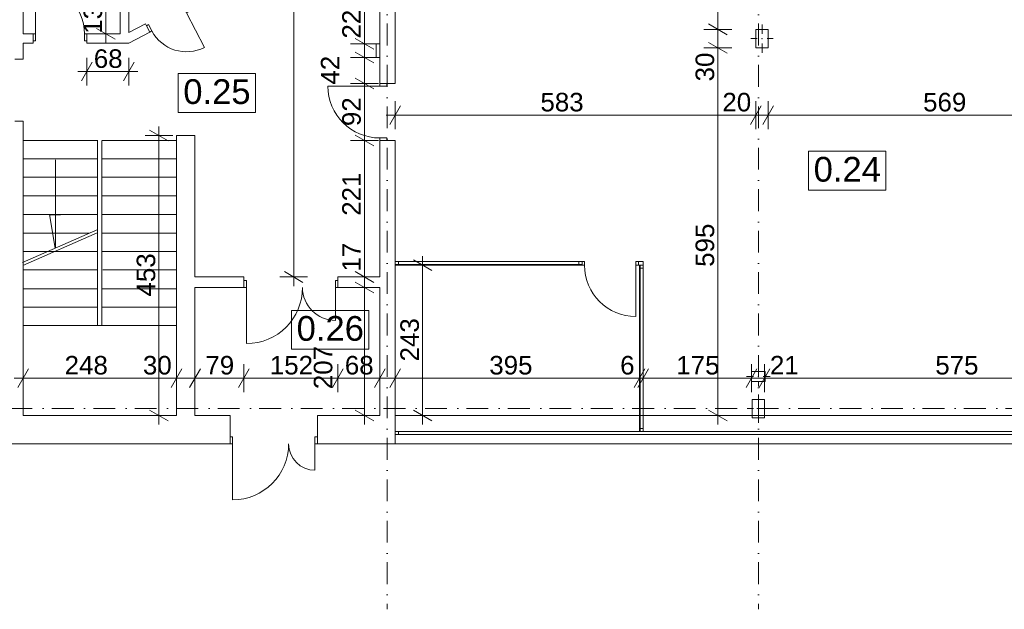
# Model space of a CAD drawing. Extents: x -283435 to 14216, y -77540 to 30522.
# Tile 140 of 177: x -79548 to -63626, y -38346 to -28807. Entities that reach past the tile are written whole.
import ezdxf

# ---------------------------------------------------------------- set-up
doc = ezdxf.new("R2010")
doc.units = 0
doc.header["$MEASUREMENT"] = 0
doc.linetypes.add('Kropki i Kreski', pattern=[670.277762, 352.777767, -176.388884, 0, -141.111112])
for name, color, linetype in [('Drzwi ArchiCAD', 7, 'Continuous'), ('Okna ArchiCADa', 7, 'Continuous'), ('SŁUPY', 7, 'Continuous'), ('WYMIARY', 7, 'Continuous'), ('ŚCIANY', 7, 'Continuous')]:
    doc.layers.add(name, color=color, linetype=linetype)
for name, color, linetype, lineweight in [('Drzwi ArchiCAD_Nr_Pióra__3', 3, 'Continuous', 18), ('Drzwi ArchiCAD_Nr_Pióra__7', 7, 'Continuous', 18), ('LINIE_Nr_Pióra__7', 7, 'Continuous', 18), ('Okna ArchiCADa_Nr_Pióra__23', 23, 'Continuous', 18), ('Okna ArchiCADa_Nr_Pióra__3', 3, 'Continuous', 18), ('Okna ArchiCADa_Nr_Pióra__7', 7, 'Continuous', 18), ('OPISY_Nr_Pióra__65', 65, 'Continuous', 18), ('OPISY_Nr_Pióra__86', 86, 'Continuous', 18), ('OSIE_Nr_Pióra__5', 5, 'Continuous', 18), ('OSIE_Nr_Pióra__7', 7, 'Continuous', 18), ('SŁUPY_Nr_Pióra__20', 20, 'Continuous', 18), ('WYMIARY_Nr_Pióra__4', 4, 'Continuous', 18), ('WYMIARY_Nr_Pióra__5', 5, 'Continuous', 18), ('ŚCIANY_Nr_Pióra__7', 7, 'Continuous', 18)]:
    doc.layers.add(name, color=color, linetype=linetype, lineweight=lineweight)
doc.layers.add('SŁUPY_Nr_Pióra__28', color=7, linetype='Continuous', lineweight=18, true_color=0x260900)
doc.styles.add('GENERATED_STYLE_1', font='arial.ttf')
doc.styles.add('GENERATED_STYLE_2', font='txt')
doc.dimstyles.new('GENERATED_STYLE__1', dxfattribs={"dimtxt": 300, "dimasz": 228, "dimexe": 0.18, "dimexo": 0, "dimgap": 0.09, "dimtad": 1, "dimdec": 0, "dimlfac": 0.1, "dimzin": 0, "dimdsep": 46, "dimtxsty": 'GENERATED_STYLE_2', "dimblk": 'ARROWHEAD_2', "dimblk1": 'ARROWHEAD_2', "dimblk2": 'ARROWHEAD_2', "dimcen": 0.09, "dimclrd": 256, "dimclre": 256, "dimclrt": 256, "dimazin": 0, "dimtfac": 1, "dimtdec": 4, "dimtmove": 0, "dimatfit": 3, "dimfxl": 1, "dimtolj": 1, "dimtzin": 0, "dimarcsym": 0})
doc.dimstyles.new('GENERATED_STYLE__2', dxfattribs={"dimtxt": 300, "dimasz": 228, "dimexe": 0.18, "dimexo": 0, "dimgap": 0.09, "dimtad": 1, "dimtih": 1, "dimtoh": 1, "dimdec": 0, "dimlfac": 0.1, "dimzin": 0, "dimdsep": 46, "dimtxsty": 'GENERATED_STYLE_2', "dimblk": 'ARROWHEAD_2', "dimblk1": 'ARROWHEAD_2', "dimblk2": 'ARROWHEAD_2', "dimcen": 0.09, "dimclrd": 256, "dimclre": 256, "dimclrt": 256, "dimazin": 0, "dimtfac": 1, "dimtdec": 4, "dimtmove": 0, "dimatfit": 3, "dimfxl": 1, "dimtolj": 1, "dimtzin": 0, "dimarcsym": 0})
doc.dimstyles.new('GENERATED_STYLE__4', dxfattribs={"dimtxt": 300, "dimasz": 228, "dimexe": 0.18, "dimexo": 0, "dimgap": 0.09, "dimtad": 1, "dimdec": 0, "dimlfac": 0.1, "dimzin": 0, "dimdsep": 46, "dimtxsty": 'GENERATED_STYLE_2', "dimblk": 'ARROWHEAD_2', "dimblk1": 'ARROWHEAD_2', "dimblk2": 'ARROWHEAD_2', "dimcen": 0.09, "dimclrd": 256, "dimclre": 256, "dimclrt": 256, "dimazin": 0, "dimtfac": 1, "dimtdec": 4, "dimtmove": 2, "dimatfit": 3, "dimfxl": 1, "dimtolj": 1, "dimtzin": 0, "dimarcsym": 0})

# ---------------------------------------------------------------- blocks, each defined once
blk = doc.blocks.new('O M panel zakrzywiony 12_10')
at = {"layer": 'Okna ArchiCADa_Nr_Pióra__23', "linetype": 'Continuous'}
for p, q in [((-5810, 0), (-5860, 0)), ((-5810, -50), (-5810, 0)), ((5860, 0), (5810, 0)), ((5810, 0), (5810, -50)), ((-5860, -50), (-5810, -50)), ((5810, -50), (5860, -50))]:
    blk.add_line(p, q, dxfattribs=at)
at = {"layer": 'Okna ArchiCADa_Nr_Pióra__3', "linetype": 'Continuous'}
for p, q in [((-5860, 150), (5860, 150)), ((5810, 0), (-5810, 0)), ((-5810, -50), (5810, -50)), ((-5860, -310), (5860, -310))]:
    blk.add_line(p, q, dxfattribs=at)
at = {"layer": 'Okna ArchiCADa_Nr_Pióra__7', "linetype": 'Continuous'}
for p, q in [((-5860, 0), (-5860, -50)), ((5860, 0), (5860, -50))]:
    blk.add_line(p, q, dxfattribs=at)
blk = doc.blocks.new('D2 Asymetryczne 12_2')
at = {"layer": 'Drzwi ArchiCAD_Nr_Pióra__3', "linetype": 'Continuous'}
for p, q in [((666, 0), (666, 906)), ((-666, 0), (-666, 426)), ((-666, 0), (-706, 0)), ((-706, 0), (-706, -115)), ((-666, -115), (-666, 0)), ((706, 0), (666, 0)), ((666, 0), (666, -115)), ((706, -115), (706, 0)), ((-706, -115), (-666, -115)), ((666, -115), (706, -115))]:
    blk.add_line(p, q, dxfattribs=at)
for centre, radius, start, end in [((666, 0), 906, 90, 180), ((-666, 0), 426, 0, 90)]:
    blk.add_arc(centre, radius, start, end, dxfattribs=at)
at = {"layer": 'Drzwi ArchiCAD_Nr_Pióra__7', "linetype": 'Continuous'}
for p, q in [((-706, 0), (-706, -115)), ((706, 0), (706, -115))]:
    blk.add_line(p, q, dxfattribs=at)
blk = doc.blocks.new('Ściana_1', base_point=(10397, -35210))
at = {"layer": 'ŚCIANY_Nr_Pióra__7', "linetype": 'Continuous'}
for p, q in [((-77013, -35210), (-79491, -35210)), ((-76143, -35210), (-76713, -35210)), ((-76143, -35555), (-76143, -35210)), ((-74732, -35555), (-74732, -35210)), ((-73724, -35210), (-74732, -35210)), ((-73474, -35470), (-73474, -35210)), ((-73474, -35520), (-73474, -35470)), ((-76143, -35670), (-76143, -35555)), ((-74732, -35670), (-74732, -35555)), ((-73474, -35670), (-73474, -35520)), ((-79768, -35670), (-76143, -35670)), ((-74732, -35670), (-73474, -35670))]:
    blk.add_line(p, q, dxfattribs=at)
at = {"layer": 'Drzwi ArchiCAD', "linetype": 'Continuous', "rotation": 180}
blk.add_blockref('D2 Asymetryczne 12_2', (-75438, -35670), dxfattribs=at)
at = {"layer": 'Okna ArchiCADa', "linetype": 'Continuous', "rotation": 180}
blk.add_blockref('O M panel zakrzywiony 12_10', (-67613, -35520), dxfattribs=at)
blk = doc.blocks.new('Ściana_32', base_point=(-79741, -35210))
at = {"layer": 'ŚCIANY_Nr_Pióra__7', "linetype": 'Continuous'}
for p, q in [((-79491, -29035), (-79491, -26289)), ((-79491, -29448), (-79491, -29185)), ((-79626, -29448), (-79491, -29448)), ((-79626, -30448), (-79491, -30448)), ((-79491, -35210), (-79491, -30448))]:
    blk.add_line(p, q, dxfattribs=at)
blk = doc.blocks.new('D1 Drzwi proste 12_9')
at = {"layer": 'Drzwi ArchiCAD_Nr_Pióra__3', "linetype": 'Continuous'}
for p, q in [((395, 0), (395, 790)), ((-395, 0), (-435, 0)), ((-435, 0), (-435, -115)), ((-395, -115), (-395, 0)), ((435, 0), (395, 0)), ((395, 0), (395, -115)), ((435, -115), (435, 0)), ((-435, -115), (-395, -115)), ((395, -115), (435, -115))]:
    blk.add_line(p, q, dxfattribs=at)
blk.add_arc((395, 0), 790, 90, 180, dxfattribs=at)
at = {"layer": 'Drzwi ArchiCAD_Nr_Pióra__7', "linetype": 'Continuous'}
for p, q in [((-435, 0), (-435, -115)), ((435, 0), (435, -115))]:
    blk.add_line(p, q, dxfattribs=at)
blk = doc.blocks.new('Ściana_33', base_point=(-79741, -29185))
at = {"layer": 'ŚCIANY_Nr_Pióra__7', "linetype": 'Continuous'}
for p, q in [((-79330, -29035), (-79491, -29035)), ((-79330, -29035), (-79330, -29150)), ((-78460, -29035), (-78460, -29150)), ((-77923, -29035), (-78460, -29035)), ((-79491, -29185), (-79330, -29185)), ((-79330, -29150), (-79330, -29185)), ((-78460, -29150), (-78460, -29185)), ((-78460, -29185), (-77783, -29185))]:
    blk.add_line(p, q, dxfattribs=at)
at = {"layer": 'Drzwi ArchiCAD', "linetype": 'Continuous', "xscale": -1}
blk.add_blockref('D1 Drzwi proste 12_9', (-78895, -29035), dxfattribs=at)
blk = doc.blocks.new('D1 Drzwi proste 12_11')
at = {"layer": 'Drzwi ArchiCAD_Nr_Pióra__3', "linetype": 'Continuous'}
for p, q in [((420, 0), (420, 840)), ((-420, 0), (-460, 0)), ((-460, 0), (-460, -115)), ((-420, -115), (-420, 0)), ((460, 0), (420, 0)), ((420, 0), (420, -115)), ((460, -115), (460, 0)), ((-460, -115), (-420, -115)), ((420, -115), (460, -115))]:
    blk.add_line(p, q, dxfattribs=at)
blk.add_arc((420, 0), 840, 90, 180, dxfattribs=at)
at = {"layer": 'Drzwi ArchiCAD_Nr_Pióra__7', "linetype": 'Continuous'}
for p, q in [((-460, 0), (-460, -115)), ((460, 0), (460, -115))]:
    blk.add_line(p, q, dxfattribs=at)
blk = doc.blocks.new('Ściana_36', base_point=(-73474, -23180))
at = {"layer": 'ŚCIANY_Nr_Pióra__7', "linetype": 'Continuous'}
for p, q in [((-73474, -29841), (-73474, -22950)), ((-73724, -23410), (-73724, -29841)), ((-73724, -29841), (-73609, -29841)), ((-73609, -29841), (-73474, -29841)), ((-73724, -30761), (-73609, -30761)), ((-73724, -30761), (-73724, -32970)), ((-73609, -30761), (-73474, -30761)), ((-73474, -32720), (-73474, -30761)), ((-73474, -35210), (-73474, -32780)), ((-73724, -33140), (-73724, -35210))]:
    blk.add_line(p, q, dxfattribs=at)
at = {"layer": 'Drzwi ArchiCAD', "linetype": 'Continuous', "rotation": 90}
blk.add_blockref('D1 Drzwi proste 12_11', (-73724, -30301), dxfattribs=at)
blk = doc.blocks.new('Ściana_37', base_point=(-77013, -30680))
at = {"layer": 'ŚCIANY_Nr_Pióra__7', "linetype": 'Continuous'}
for p, q in [((-77013, -30680), (-77013, -35210)), ((-76713, -30680), (-77013, -30680)), ((-76713, -32970), (-76713, -30680)), ((-76713, -35210), (-76713, -33140))]:
    blk.add_line(p, q, dxfattribs=at)
blk = doc.blocks.new('D2 Asymetryczne 12_6')
at = {"layer": 'Drzwi ArchiCAD_Nr_Pióra__3', "linetype": 'Continuous'}
for p, q in [((720, 0), (720, 907.2)), ((-720, 0), (-720, 532.8)), ((-720, 0), (-760, 0)), ((-760, 0), (-760, -115)), ((-720, -115), (-720, 0)), ((760, 0), (720, 0)), ((720, 0), (720, -115)), ((760, -115), (760, 0)), ((-760, -115), (-720, -115)), ((720, -115), (760, -115))]:
    blk.add_line(p, q, dxfattribs=at)
for centre, radius, start, end in [((720, 0), 907.2, 90, 180), ((-720, 0), 532.8, 0, 90)]:
    blk.add_arc(centre, radius, start, end, dxfattribs=at)
at = {"layer": 'Drzwi ArchiCAD_Nr_Pióra__7', "linetype": 'Continuous'}
for p, q in [((-760, 0), (-760, -115)), ((760, 0), (760, -115))]:
    blk.add_line(p, q, dxfattribs=at)
blk = doc.blocks.new('Ściana_38', base_point=(-77013, -33140))
at = {"layer": 'ŚCIANY_Nr_Pióra__7', "linetype": 'Continuous'}
for p, q in [((-75922, -32970), (-76713, -32970)), ((-75922, -33025), (-75922, -32970)), ((-75922, -33140), (-75922, -33025)), ((-74402, -33025), (-74402, -32970)), ((-73724, -32970), (-74402, -32970)), ((-74402, -33140), (-74402, -33025)), ((-76713, -33140), (-75922, -33140)), ((-74402, -33140), (-73724, -33140))]:
    blk.add_line(p, q, dxfattribs=at)
at = {"layer": 'Drzwi ArchiCAD', "linetype": 'Continuous', "rotation": 180}
blk.add_blockref('D2 Asymetryczne 12_6', (-75162, -33140), dxfattribs=at)
blk = doc.blocks.new('D1 Drzwi proste 12_97')
at = {"layer": 'Drzwi ArchiCAD_Nr_Pióra__3', "linetype": 'Continuous'}
for p, q in [((315, 0), (315, 630)), ((-315, 0), (-355, 0)), ((-355, 0), (-355, -115)), ((-315, -115), (-315, 0)), ((355, 0), (315, 0)), ((315, 0), (315, -115)), ((355, -115), (355, 0)), ((-355, -115), (-315, -115)), ((315, -115), (355, -115))]:
    blk.add_line(p, q, dxfattribs=at)
blk.add_arc((315, 0), 630, 90, 180, dxfattribs=at)
at = {"layer": 'Drzwi ArchiCAD_Nr_Pióra__7', "linetype": 'Continuous'}
for p, q in [((-355, 0), (-355, -115)), ((355, 0), (355, -115))]:
    blk.add_line(p, q, dxfattribs=at)
blk = doc.blocks.new('Ściana_281', base_point=(-76750, -28644))
at = {"layer": 'ŚCIANY_Nr_Pióra__7', "linetype": 'Continuous'}
for p, q in [((-76881, -28543), (-76885, -28545)), ((-76869, -28576), (-76885, -28545)), ((-76816, -28678), (-76869, -28576)), ((-76816, -28678), (-76750, -28644)), ((-77514, -28875), (-77783, -29015)), ((-77498, -28906), (-77514, -28875)), ((-77445, -29008), (-77498, -28906)), ((-77783, -29185), (-77445, -29008))]:
    blk.add_line(p, q, dxfattribs=at)
at = {"layer": 'Drzwi ArchiCAD', "linetype": 'Continuous', "xscale": -0.9999999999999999, "rotation": 207.6468053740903}
blk.add_blockref('D1 Drzwi proste 12_97', (-77130, -28843), dxfattribs=at)
blk = doc.blocks.new('Ściana_289', base_point=(-73724, -29199))
at = {"layer": 'ŚCIANY_Nr_Pióra__7', "linetype": 'Continuous'}
for p, q in [((-73784, -29199), (-73784, -29419)), ((-73724, -29199), (-73784, -29199)), ((-73724, -29419), (-73724, -29199)), ((-73784, -29419), (-73724, -29419))]:
    blk.add_line(p, q, dxfattribs=at)
blk = doc.blocks.new('Ściana_153', base_point=(-77783, -29185))
at = {"layer": 'ŚCIANY_Nr_Pióra__7', "linetype": 'Continuous'}
for p, q in [((-77923, -27735), (-77923, -29035)), ((-77783, -29015), (-77783, -27735))]:
    blk.add_line(p, q, dxfattribs=at)
blk = doc.blocks.new('O M panel zakrzywiony 12_66')
at = {"layer": 'Okna ArchiCADa_Nr_Pióra__23', "linetype": 'Continuous'}
for p, q in [((-1295, 0), (-1345, 0)), ((-1295, -50), (-1295, 0)), ((1345, 0), (1295, 0)), ((1295, 0), (1295, -50)), ((-1345, -50), (-1295, -50)), ((1295, -50), (1345, -50))]:
    blk.add_line(p, q, dxfattribs=at)
at = {"layer": 'Okna ArchiCADa_Nr_Pióra__3', "linetype": 'Continuous'}
for p, q in [((-1345, 0), (1345, 0)), ((1295, 0), (-1295, 0)), ((-1345, -60), (1345, -60)), ((-1295, -50), (1295, -50))]:
    blk.add_line(p, q, dxfattribs=at)
at = {"layer": 'Okna ArchiCADa_Nr_Pióra__7', "linetype": 'Continuous'}
for p, q in [((-1345, 0), (-1345, -50)), ((1345, 0), (1345, -50))]:
    blk.add_line(p, q, dxfattribs=at)
blk = doc.blocks.new('Ściana_520', base_point=(-69524, -35210))
at = {"layer": 'ŚCIANY_Nr_Pióra__7', "linetype": 'Continuous'}
for p, q in [((-69514, -32780), (-69524, -32780)), ((-69464, -32780), (-69514, -32780)), ((-69464, -32780), (-69464, -32720)), ((-69514, -35470), (-69524, -35470)), ((-69464, -35470), (-69514, -35470))]:
    blk.add_line(p, q, dxfattribs=at)
at = {"layer": 'Okna ArchiCADa', "linetype": 'Continuous', "xscale": -1, "rotation": 270}
blk.add_blockref('O M panel zakrzywiony 12_66', (-69464, -34125), dxfattribs=at)
blk = doc.blocks.new('O M panel zakrzywiony 12_67')
at = {"layer": 'Okna ArchiCADa_Nr_Pióra__23', "linetype": 'Continuous'}
for p, q in [((-1460, 0), (-1510, 0)), ((-1460, -50), (-1460, 0)), ((1510, 0), (1460, 0)), ((1460, 0), (1460, -50)), ((-1510, -50), (-1460, -50)), ((1460, -50), (1510, -50))]:
    blk.add_line(p, q, dxfattribs=at)
at = {"layer": 'Okna ArchiCADa_Nr_Pióra__3', "linetype": 'Continuous'}
for p, q in [((-1510, 0), (1510, 0)), ((1460, 0), (-1460, 0)), ((-1510, -60), (1510, -60)), ((-1460, -50), (1460, -50))]:
    blk.add_line(p, q, dxfattribs=at)
at = {"layer": 'Okna ArchiCADa_Nr_Pióra__7', "linetype": 'Continuous'}
for p, q in [((-1510, 0), (-1510, -50)), ((1510, 0), (1510, -50))]:
    blk.add_line(p, q, dxfattribs=at)
blk = doc.blocks.new('D1 Drzwi proste 12_156')
at = {"layer": 'Drzwi ArchiCAD_Nr_Pióra__3', "linetype": 'Continuous'}
for p, q in [((415, 0), (415, 830)), ((-415, 0), (-455, 0)), ((-455, 0), (-455, -60)), ((-415, -60), (-415, 0)), ((455, 0), (415, 0)), ((415, 0), (415, -60)), ((455, -60), (455, 0)), ((-455, -60), (-415, -60)), ((415, -60), (455, -60))]:
    blk.add_line(p, q, dxfattribs=at)
blk.add_arc((415, 0), 830, 90, 180, dxfattribs=at)
at = {"layer": 'Drzwi ArchiCAD_Nr_Pióra__7', "linetype": 'Continuous'}
for p, q in [((-455, 0), (-455, -60)), ((455, 0), (455, -60))]:
    blk.add_line(p, q, dxfattribs=at)
blk = doc.blocks.new('Ściana_521', base_point=(-69524, -32780))
at = {"layer": 'ŚCIANY_Nr_Pióra__7', "linetype": 'Continuous'}
for p, q in [((-73474, -32720), (-73474, -32770)), ((-73474, -32770), (-73474, -32780)), ((-69544, -32780), (-69544, -32720)), ((-69464, -32720), (-69544, -32720)), ((-69544, -32780), (-69524, -32780))]:
    blk.add_line(p, q, dxfattribs=at)
at = {"layer": 'Drzwi ArchiCAD', "linetype": 'Continuous', "xscale": -1, "rotation": 180}
blk.add_blockref('D1 Drzwi proste 12_156', (-69999, -32780), dxfattribs=at)
at = {"layer": 'Okna ArchiCADa', "linetype": 'Continuous'}
blk.add_blockref('O M panel zakrzywiony 12_67', (-71964, -32720), dxfattribs=at)
blk = doc.blocks.new('Słup_93', base_point=(-67543, -29114))
at = {"layer": 'SŁUPY_Nr_Pióra__20', "linetype": 'Continuous'}
for p, q in [((-67543, -29034), (-67543, -28884)), ((-67623, -29114), (-67723, -29114)), ((-67463, -29114), (-67363, -29114)), ((-67543, -29194), (-67543, -29344))]:
    blk.add_line(p, q, dxfattribs=at)
blk.add_point((-67543, -29114), dxfattribs=at)
at = {"layer": 'SŁUPY_Nr_Pióra__28', "linetype": 'Continuous', "flags": 128}
blk.add_lwpolyline([(-67443, -29264), (-67443, -28964), (-67643, -28964), (-67643, -29264)], close=True, dxfattribs=at)
blk = doc.blocks.new('Słup_94', base_point=(-67603, -35100))
at = {"layer": 'SŁUPY_Nr_Pióra__20', "linetype": 'Continuous'}
for p, q in [((-67603, -35020), (-67603, -34870)), ((-67683, -35100), (-67783, -35100)), ((-67603, -35180), (-67603, -35330)), ((-67523, -35100), (-67423, -35100))]:
    blk.add_line(p, q, dxfattribs=at)
blk.add_point((-67603, -35100), dxfattribs=at)
at = {"layer": 'SŁUPY_Nr_Pióra__28', "linetype": 'Continuous', "flags": 128}
blk.add_lwpolyline([(-67503, -35250), (-67503, -34950), (-67703, -34950), (-67703, -35250)], close=True, dxfattribs=at)
blk = doc.blocks.new('Słup_95', base_point=(-67603, -34580))
at = {"layer": 'SŁUPY_Nr_Pióra__20', "linetype": 'Continuous'}
for p, q in [((-67603, -34500), (-67603, -34420)), ((-67683, -34580), (-67793, -34580)), ((-67603, -34660), (-67603, -34740)), ((-67523, -34580), (-67413, -34580))]:
    blk.add_line(p, q, dxfattribs=at)
blk.add_point((-67603, -34580), dxfattribs=at)
at = {"layer": 'SŁUPY_Nr_Pióra__28', "linetype": 'Continuous', "flags": 128}
blk.add_lwpolyline([(-67493, -34660), (-67493, -34500), (-67713, -34500), (-67713, -34660)], close=True, dxfattribs=at)
blk = doc.blocks.new('*D1100')
at = {"layer": 'WYMIARY_Nr_Pióra__4', "linetype": 'Continuous', "transparency": 16777216}
for p, q in [((8538, -35123), (8838, -35296)), ((8913, -35210), (8463, -35210)), ((8688, -35670), (8688, -35210)), ((8538, -35583), (8838, -35756)), ((8913, -35670), (8463, -35670)), ((8688, -35817), (8688, -35670))]:
    blk.add_line(p, q, dxfattribs=at)
at = {"layer": 'WYMIARY_Nr_Pióra__5', "transparency": 16777216, "insert": (8328, -36212), "char_height": 300, "attachment_point": 1, "rotation": 90, "style": 'GENERATED_STYLE_1'}
blk.add_mtext('{46}', dxfattribs=at)
blk = doc.blocks.new('ARROWHEAD_2')
at = {"linetype": 'Continuous'}
for p, q in [((0, 0), (-1, 0)), ((-0.378, -0.655), (0.378, 0.655))]:
    blk.add_line(p, q, dxfattribs=at)
blk = doc.blocks.new('*D1258')
at = {"layer": 'WYMIARY_Nr_Pióra__4', "linetype": 'Continuous', "transparency": 16777216}
for p, q in [((-54990, -28428), (-54990, -27978)), ((-49047, -28428), (-49047, -27978)), ((-54904, -28053), (-55077, -28353)), ((-49134, -28353), (-48961, -28053)), ((-54990, -28203), (-49047, -28203)), ((-49047, -28203), (-48901, -28203))]:
    blk.add_line(p, q, dxfattribs=at)
at = {"layer": 'WYMIARY_Nr_Pióra__5', "transparency": 16777216, "insert": (-52360, -27843), "char_height": 300, "attachment_point": 1, "style": 'GENERATED_STYLE_1'}
blk.add_mtext('{594}', dxfattribs=at)
blk = doc.blocks.new('*D1295')
at = {"layer": 'WYMIARY_Nr_Pióra__4', "linetype": 'Continuous', "transparency": 16777216}
for p, q in [((-74122, -33053), (-73822, -33227)), ((-73747, -33140), (-74197, -33140)), ((-73972, -35210), (-73972, -33140)), ((-74122, -35123), (-73822, -35296)), ((-73747, -35210), (-74197, -35210)), ((-73972, -35357), (-73972, -35210))]:
    blk.add_line(p, q, dxfattribs=at)
at = {"layer": 'WYMIARY_Nr_Pióra__5', "transparency": 16777216, "insert": (-74792, -34785), "char_height": 300, "attachment_point": 1, "rotation": 90, "style": 'GENERATED_STYLE_1'}
blk.add_mtext('{207}', dxfattribs=at)
blk = doc.blocks.new('*D1296')
at = {"layer": 'WYMIARY_Nr_Pióra__4', "linetype": 'Continuous', "transparency": 16777216}
for p, q in [((-74122, -32883), (-73822, -33057)), ((-73747, -32970), (-74197, -32970)), ((-74122, -33053), (-73822, -33227)), ((-73972, -33140), (-73972, -32970)), ((-73747, -33140), (-74197, -33140))]:
    blk.add_line(p, q, dxfattribs=at)
blk = doc.blocks.new('*D1297')
at = {"layer": 'WYMIARY_Nr_Pióra__4', "linetype": 'Continuous', "transparency": 16777216}
for p, q in [((-74122, -30675), (-73822, -30848)), ((-73747, -30761), (-74197, -30761)), ((-73972, -32970), (-73972, -30761)), ((-74122, -32883), (-73822, -33057)), ((-73747, -32970), (-74197, -32970))]:
    blk.add_line(p, q, dxfattribs=at)
at = {"layer": 'WYMIARY_Nr_Pióra__5', "transparency": 16777216, "char_height": 300, "attachment_point": 1, "rotation": 90, "style": 'GENERATED_STYLE_1'}
for s, insert in [('{221}', (-74332, -31980)), ('{17}', (-74332, -32883))]:
    blk.add_mtext(s, dxfattribs=dict(at, insert=insert))
blk = doc.blocks.new('*D1298')
at = {"layer": 'WYMIARY_Nr_Pióra__4', "linetype": 'Continuous', "transparency": 16777216}
for p, q in [((-74122, -29755), (-73822, -29928)), ((-73747, -29841), (-74197, -29841)), ((-73972, -30761), (-73972, -29841)), ((-74122, -30675), (-73822, -30848)), ((-73747, -30761), (-74197, -30761))]:
    blk.add_line(p, q, dxfattribs=at)
at = {"layer": 'WYMIARY_Nr_Pióra__5', "transparency": 16777216, "char_height": 300, "attachment_point": 1, "rotation": 90, "style": 'GENERATED_STYLE_1'}
for s, insert in [('{42}', (-74677, -29858)), ('{92}', (-74332, -30529))]:
    blk.add_mtext(s, dxfattribs=dict(at, insert=insert))
blk = doc.blocks.new('*D1299')
at = {"layer": 'WYMIARY_Nr_Pióra__4', "linetype": 'Continuous', "transparency": 16777216}
for p, q in [((-73747, -29419), (-74197, -29419)), ((-74122, -29333), (-73822, -29506)), ((-73972, -29841), (-73972, -29419)), ((-74122, -29755), (-73822, -29928)), ((-73747, -29841), (-74197, -29841))]:
    blk.add_line(p, q, dxfattribs=at)
blk = doc.blocks.new('*D1300')
at = {"layer": 'WYMIARY_Nr_Pióra__4', "linetype": 'Continuous', "transparency": 16777216}
for p, q in [((-74122, -29113), (-73822, -29286)), ((-73747, -29199), (-74197, -29199)), ((-73972, -29419), (-73972, -29199)), ((-73747, -29419), (-74197, -29419)), ((-74122, -29333), (-73822, -29506))]:
    blk.add_line(p, q, dxfattribs=at)
blk = doc.blocks.new('*D1301')
at = {"layer": 'WYMIARY_Nr_Pióra__4', "linetype": 'Continuous', "transparency": 16777216}
for p, q in [((-73747, -25129), (-74197, -25129)), ((-74122, -25043), (-73822, -25216)), ((-73972, -29199), (-73972, -25129)), ((-74122, -29113), (-73822, -29286)), ((-73747, -29199), (-74197, -29199))]:
    blk.add_line(p, q, dxfattribs=at)
at = {"layer": 'WYMIARY_Nr_Pióra__5', "transparency": 16777216, "char_height": 300, "attachment_point": 1, "rotation": 90, "style": 'GENERATED_STYLE_1'}
for s, insert in [('{32}', (-74332, -25671)), ('{407}', (-74332, -27506)), ('{22}', (-74332, -29113))]:
    blk.add_mtext(s, dxfattribs=dict(at, insert=insert))
blk = doc.blocks.new('*D1302')
at = {"layer": 'WYMIARY_Nr_Pióra__4', "linetype": 'Continuous', "transparency": 16777216}
for p, q in [((-73747, -24809), (-74197, -24809)), ((-74122, -24723), (-73822, -24896)), ((-73972, -25129), (-73972, -24809)), ((-73747, -25129), (-74197, -25129)), ((-74122, -25043), (-73822, -25216))]:
    blk.add_line(p, q, dxfattribs=at)
blk = doc.blocks.new('*D1303')
at = {"layer": 'WYMIARY_Nr_Pióra__4', "linetype": 'Continuous', "transparency": 16777216}
for p, q in [((-73822, -23497), (-74122, -23323)), ((-73972, -23410), (-73972, -23263)), ((-73747, -23410), (-74197, -23410)), ((-73972, -24809), (-73972, -23410)), ((-73747, -24809), (-74197, -24809)), ((-74122, -24723), (-73822, -24896))]:
    blk.add_line(p, q, dxfattribs=at)
at = {"layer": 'WYMIARY_Nr_Pióra__5', "transparency": 16777216, "insert": (-74332, -24676), "char_height": 300, "attachment_point": 1, "rotation": 90, "style": 'GENERATED_STYLE_1'}
blk.add_mtext('{140}', dxfattribs=at)
blk = doc.blocks.new('*D1304')
at = {"layer": 'WYMIARY_Nr_Pióra__4', "linetype": 'Continuous', "transparency": 16777216}
for p, q in [((-74967, -23497), (-75267, -23323)), ((-75117, -23410), (-75117, -23263)), ((-74892, -23410), (-75342, -23410)), ((-75117, -32970), (-75117, -23410)), ((-75267, -32883), (-74967, -33057)), ((-74892, -32970), (-75342, -32970)), ((-75117, -33117), (-75117, -32970))]:
    blk.add_line(p, q, dxfattribs=at)
at = {"layer": 'WYMIARY_Nr_Pióra__5', "transparency": 16777216, "insert": (-75477, -28531), "char_height": 300, "attachment_point": 1, "rotation": 90, "style": 'GENERATED_STYLE_1'}
blk.add_mtext('{956}', dxfattribs=at)
blk = doc.blocks.new('*D1323')
at = {"layer": 'WYMIARY_Nr_Pióra__4', "linetype": 'Continuous', "transparency": 16777216}
for p, q in [((-77296, -30680), (-77296, -30533)), ((-77071, -30680), (-77521, -30680)), ((-77146, -30767), (-77446, -30593)), ((-77296, -35210), (-77296, -30680)), ((-77446, -35123), (-77146, -35296)), ((-77071, -35210), (-77521, -35210)), ((-77296, -35357), (-77296, -35210))]:
    blk.add_line(p, q, dxfattribs=at)
at = {"layer": 'WYMIARY_Nr_Pióra__5', "transparency": 16777216, "insert": (-77656, -33286), "char_height": 300, "attachment_point": 1, "rotation": 90, "style": 'GENERATED_STYLE_1'}
blk.add_mtext('{453}', dxfattribs=at)
blk = doc.blocks.new('*D1327')
at = {"layer": 'WYMIARY_Nr_Pióra__4', "linetype": 'Continuous', "transparency": 16777216}
for p, q in [((-78460, -29872), (-78460, -29422)), ((-77783, -29872), (-77783, -29422)), ((-78373, -29497), (-78547, -29797)), ((-77869, -29797), (-77696, -29497)), ((-78607, -29647), (-78460, -29647)), ((-78460, -29647), (-77783, -29647)), ((-77783, -29647), (-77636, -29647))]:
    blk.add_line(p, q, dxfattribs=at)
at = {"layer": 'WYMIARY_Nr_Pióra__5', "transparency": 16777216, "insert": (-78349, -29287), "char_height": 300, "attachment_point": 1, "style": 'GENERATED_STYLE_1'}
blk.add_mtext('{68}', dxfattribs=at)
blk = doc.blocks.new('*D1328')
at = {"layer": 'WYMIARY_Nr_Pióra__4', "linetype": 'Continuous', "transparency": 16777216}
for p, q in [((-78005, -27821), (-78305, -27648)), ((-78155, -27735), (-78155, -27588)), ((-77930, -27735), (-78380, -27735)), ((-78155, -29035), (-78155, -27735)), ((-78305, -28948), (-78005, -29121)), ((-77930, -29035), (-78380, -29035)), ((-78155, -29181), (-78155, -29035))]:
    blk.add_line(p, q, dxfattribs=at)
at = {"layer": 'WYMIARY_Nr_Pióra__5', "transparency": 16777216, "insert": (-78515, -29035), "char_height": 300, "attachment_point": 1, "rotation": 90, "style": 'GENERATED_STYLE_1'}
blk.add_mtext('{130}', dxfattribs=at)
blk = doc.blocks.new('*D1330')
at = {"layer": 'WYMIARY_Nr_Pióra__4', "linetype": 'Continuous', "transparency": 16777216}
for p, q in [((-79491, -34832), (-79491, -34382)), ((-77013, -34832), (-77013, -34382)), ((-79404, -34457), (-79578, -34757)), ((-76926, -34457), (-77100, -34757)), ((-79638, -34607), (-79491, -34607)), ((-79491, -34607), (-77013, -34607))]:
    blk.add_line(p, q, dxfattribs=at)
at = {"layer": 'WYMIARY_Nr_Pióra__5', "transparency": 16777216, "char_height": 300, "attachment_point": 1, "style": 'GENERATED_STYLE_1'}
for s, insert in [('{248}', (-78821, -34247)), ('{30}', (-77555, -34247))]:
    blk.add_mtext(s, dxfattribs=dict(at, insert=insert))
blk = doc.blocks.new('*D1331')
at = {"layer": 'WYMIARY_Nr_Pióra__4', "linetype": 'Continuous', "transparency": 16777216}
for p, q in [((-77013, -34832), (-77013, -34382)), ((-76713, -34832), (-76713, -34382)), ((-76926, -34457), (-77100, -34757)), ((-76626, -34457), (-76800, -34757)), ((-77013, -34607), (-76713, -34607))]:
    blk.add_line(p, q, dxfattribs=at)
blk = doc.blocks.new('*D1332')
at = {"layer": 'WYMIARY_Nr_Pióra__4', "linetype": 'Continuous', "transparency": 16777216}
for p, q in [((-76713, -34832), (-76713, -34382)), ((-75922, -34832), (-75922, -34382)), ((-76626, -34457), (-76800, -34757)), ((-75835, -34457), (-76009, -34757)), ((-76713, -34607), (-75922, -34607))]:
    blk.add_line(p, q, dxfattribs=at)
at = {"layer": 'WYMIARY_Nr_Pióra__5', "transparency": 16777216, "insert": (-76545, -34247), "char_height": 300, "attachment_point": 1, "style": 'GENERATED_STYLE_1'}
blk.add_mtext('{79}', dxfattribs=at)
blk = doc.blocks.new('*D1333')
at = {"layer": 'WYMIARY_Nr_Pióra__4', "linetype": 'Continuous', "transparency": 16777216}
for p, q in [((-75922, -34832), (-75922, -34382)), ((-74402, -34832), (-74402, -34382)), ((-75835, -34457), (-76009, -34757)), ((-74315, -34457), (-74489, -34757)), ((-75922, -34607), (-74402, -34607))]:
    blk.add_line(p, q, dxfattribs=at)
at = {"layer": 'WYMIARY_Nr_Pióra__5', "transparency": 16777216, "insert": (-75503, -34247), "char_height": 300, "attachment_point": 1, "style": 'GENERATED_STYLE_1'}
blk.add_mtext('{152}', dxfattribs=at)
blk = doc.blocks.new('*D1334')
at = {"layer": 'WYMIARY_Nr_Pióra__4', "linetype": 'Continuous', "transparency": 16777216}
for p, q in [((-74402, -34832), (-74402, -34382)), ((-73724, -34832), (-73724, -34382)), ((-74315, -34457), (-74489, -34757)), ((-73810, -34757), (-73637, -34457)), ((-74402, -34607), (-73724, -34607)), ((-73724, -34607), (-73577, -34607))]:
    blk.add_line(p, q, dxfattribs=at)
at = {"layer": 'WYMIARY_Nr_Pióra__5', "transparency": 16777216, "insert": (-74290, -34247), "char_height": 300, "attachment_point": 1, "style": 'GENERATED_STYLE_1'}
blk.add_mtext('{68}', dxfattribs=at)
blk = doc.blocks.new('*D1342')
at = {"layer": 'WYMIARY_Nr_Pióra__4', "linetype": 'Continuous', "transparency": 16777216}
for p, q in [((-68033, -29264), (-68483, -29264)), ((-68408, -29177), (-68108, -29351)), ((-68258, -35210), (-68258, -29264)), ((-68408, -35123), (-68108, -35296)), ((-68033, -35210), (-68483, -35210)), ((-68258, -35357), (-68258, -35210))]:
    blk.add_line(p, q, dxfattribs=at)
at = {"layer": 'WYMIARY_Nr_Pióra__5', "transparency": 16777216, "char_height": 300, "attachment_point": 1, "rotation": 90, "style": 'GENERATED_STYLE_1'}
for s, insert in [('{30}', (-68618, -29806)), ('{595}', (-68618, -32806))]:
    blk.add_mtext(s, dxfattribs=dict(at, insert=insert))
blk = doc.blocks.new('*D1343')
at = {"layer": 'WYMIARY_Nr_Pióra__4', "linetype": 'Continuous', "transparency": 16777216}
for p, q in [((-68033, -28964), (-68483, -28964)), ((-68408, -28877), (-68108, -29051)), ((-68258, -29264), (-68258, -28964)), ((-68033, -29264), (-68483, -29264)), ((-68408, -29177), (-68108, -29351))]:
    blk.add_line(p, q, dxfattribs=at)
blk = doc.blocks.new('*D1344')
at = {"layer": 'WYMIARY_Nr_Pióra__4', "linetype": 'Continuous', "transparency": 16777216}
for p, q in [((-68108, -23337), (-68408, -23163)), ((-68258, -23250), (-68258, -23103)), ((-68033, -23250), (-68483, -23250)), ((-68258, -28964), (-68258, -23250)), ((-68033, -28964), (-68483, -28964)), ((-68408, -28877), (-68108, -29051))]:
    blk.add_line(p, q, dxfattribs=at)
at = {"layer": 'WYMIARY_Nr_Pióra__5', "transparency": 16777216, "insert": (-68618, -26448), "char_height": 300, "attachment_point": 1, "rotation": 90, "style": 'GENERATED_STYLE_1'}
blk.add_mtext('{571}', dxfattribs=at)
blk = doc.blocks.new('*D1345')
at = {"layer": 'WYMIARY_Nr_Pióra__4', "linetype": 'Continuous', "transparency": 16777216}
for p, q in [((-73387, -30201), (-73560, -30501)), ((-73474, -30576), (-73474, -30126)), ((-67556, -30201), (-67729, -30501)), ((-67643, -30576), (-67643, -30126)), ((-73620, -30351), (-73474, -30351)), ((-73474, -30351), (-67643, -30351))]:
    blk.add_line(p, q, dxfattribs=at)
at = {"layer": 'WYMIARY_Nr_Pióra__5', "transparency": 16777216, "char_height": 300, "attachment_point": 1, "style": 'GENERATED_STYLE_1'}
for s, insert in [('{583}', (-71127, -29991)), ('{20}', (-68185, -29991))]:
    blk.add_mtext(s, dxfattribs=dict(at, insert=insert))
blk = doc.blocks.new('*D1346')
at = {"layer": 'WYMIARY_Nr_Pióra__4', "linetype": 'Continuous', "transparency": 16777216}
for p, q in [((-67556, -30201), (-67729, -30501)), ((-67643, -30576), (-67643, -30126)), ((-67356, -30201), (-67529, -30501)), ((-67443, -30576), (-67443, -30126)), ((-67643, -30351), (-67443, -30351))]:
    blk.add_line(p, q, dxfattribs=at)
blk = doc.blocks.new('*D1347')
at = {"layer": 'WYMIARY_Nr_Pióra__4', "linetype": 'Continuous', "transparency": 16777216}
for p, q in [((-67356, -30201), (-67529, -30501)), ((-67443, -30576), (-67443, -30126)), ((-61839, -30501), (-61666, -30201)), ((-61753, -30576), (-61753, -30126)), ((-67443, -30351), (-61753, -30351)), ((-61753, -30351), (-61606, -30351))]:
    blk.add_line(p, q, dxfattribs=at)
at = {"layer": 'WYMIARY_Nr_Pióra__5', "transparency": 16777216, "insert": (-64939, -29991), "char_height": 300, "attachment_point": 1, "style": 'GENERATED_STYLE_1'}
blk.add_mtext('{569}', dxfattribs=at)
blk = doc.blocks.new('*D2454')
at = {"layer": 'WYMIARY_Nr_Pióra__4', "linetype": 'Continuous', "transparency": 16777216}
for p, q in [((-73474, -34832), (-73474, -34382)), ((-69524, -34832), (-69524, -34382)), ((-73387, -34457), (-73560, -34757)), ((-69610, -34757), (-69437, -34457)), ((-69377, -34457), (-69550, -34757)), ((-73620, -34607), (-73474, -34607)), ((-73474, -34607), (-69524, -34607))]:
    blk.add_line(p, q, dxfattribs=at)
at = {"layer": 'WYMIARY_Nr_Pióra__5', "transparency": 16777216, "char_height": 300, "attachment_point": 1, "style": 'GENERATED_STYLE_1'}
for s, insert in [('{395}', (-71954, -34247)), ('{6}', (-69838, -34247))]:
    blk.add_mtext(s, dxfattribs=dict(at, insert=insert))
blk = doc.blocks.new('*D2455')
at = {"layer": 'WYMIARY_Nr_Pióra__4', "linetype": 'Continuous', "transparency": 16777216}
for p, q in [((-69524, -34832), (-69524, -34382)), ((-69464, -34832), (-69464, -34382)), ((-69610, -34757), (-69437, -34457)), ((-69377, -34457), (-69550, -34757)), ((-69524, -34607), (-69464, -34607))]:
    blk.add_line(p, q, dxfattribs=at)
blk = doc.blocks.new('*D2456')
at = {"layer": 'WYMIARY_Nr_Pióra__4', "linetype": 'Continuous', "transparency": 16777216}
for p, q in [((-69464, -34832), (-69464, -34382)), ((-67713, -34832), (-67713, -34382)), ((-69610, -34757), (-69437, -34457)), ((-69377, -34457), (-69550, -34757)), ((-67626, -34457), (-67799, -34757)), ((-69464, -34607), (-67713, -34607))]:
    blk.add_line(p, q, dxfattribs=at)
at = {"layer": 'WYMIARY_Nr_Pióra__5', "transparency": 16777216, "insert": (-68930, -34247), "char_height": 300, "attachment_point": 1, "style": 'GENERATED_STYLE_1'}
blk.add_mtext('{175}', dxfattribs=at)
blk = doc.blocks.new('*D2457')
at = {"layer": 'WYMIARY_Nr_Pióra__4', "linetype": 'Continuous', "transparency": 16777216}
for p, q in [((-67713, -34832), (-67713, -34382)), ((-67503, -34832), (-67503, -34382)), ((-67626, -34457), (-67799, -34757)), ((-67416, -34457), (-67589, -34757)), ((-67713, -34607), (-67503, -34607))]:
    blk.add_line(p, q, dxfattribs=at)
blk = doc.blocks.new('*D2458')
at = {"layer": 'WYMIARY_Nr_Pióra__4', "linetype": 'Continuous', "transparency": 16777216}
for p, q in [((-67503, -34832), (-67503, -34382)), ((-61753, -34832), (-61753, -34382)), ((-67416, -34457), (-67589, -34757)), ((-61839, -34757), (-61666, -34457)), ((-67503, -34607), (-61753, -34607)), ((-61753, -34607), (-61606, -34607))]:
    blk.add_line(p, q, dxfattribs=at)
at = {"layer": 'WYMIARY_Nr_Pióra__5', "transparency": 16777216, "char_height": 300, "attachment_point": 1, "style": 'GENERATED_STYLE_1'}
for s, insert in [('{21}', (-67416, -34247)), ('{575}', (-64742, -34247))]:
    blk.add_mtext(s, dxfattribs=dict(at, insert=insert))
blk = doc.blocks.new('*D2459')
at = {"layer": 'WYMIARY_Nr_Pióra__4', "linetype": 'Continuous', "transparency": 16777216}
for p, q in [((-73032, -32780), (-73032, -32633)), ((-72807, -32780), (-73257, -32780)), ((-72882, -32866), (-73182, -32693)), ((-73032, -35210), (-73032, -32780)), ((-73182, -35123), (-72882, -35296)), ((-72807, -35210), (-73257, -35210)), ((-73032, -35357), (-73032, -35210))]:
    blk.add_line(p, q, dxfattribs=at)
at = {"layer": 'WYMIARY_Nr_Pióra__5', "transparency": 16777216, "insert": (-73392, -34336), "char_height": 300, "attachment_point": 1, "rotation": 90, "style": 'GENERATED_STYLE_1'}
blk.add_mtext('{243}', dxfattribs=at)

msp = doc.modelspace()

# ---------------------------------------------------------------- linework, layer by layer
at = {"layer": 'LINIE_Nr_Pióra__7', "linetype": 'Continuous', "flags": 128}
for points in [[(-78287.3, -30760.1), (-79490, -30760.1)], [(-78287.3, -33756.2), (-78287.3, -30754.8)], [(-78219.5, -30760.1), (-77023.6, -30760.1)], [(-78219.5, -33756.2), (-78219.5, -30765.4)], [(-78287.3, -31058), (-79490, -31058)], [(-78967.1, -31073.7), (-78967.1, -32501.4)], [(-77012.9, -31058), (-78219.5, -31058)], [(-78287.3, -31356.2), (-79490, -31356.2)], [(-77012.9, -31356.2), (-78219.5, -31356.2)], [(-78287.3, -31659.5), (-79490, -31659.5)], [(-77012.9, -31659.5), (-78219.5, -31659.5)], [(-78292.7, -31957.4), (-79490, -31957.4)], [(-78972.4, -32501.4), (-79066.7, -31957.4)], [(-79066.7, -31962.7), (-78888.8, -31962.7)], [(-77012.9, -31957.4), (-78214.1, -31957.4)], [(-78282.3, -32203.1), (-79500.7, -32736.4)], [(-78292.7, -32255.6), (-79495.3, -32783.6)], [(-78418.1, -32260.6), (-79490, -32260.6)], [(-77012.9, -32260.6), (-78214.1, -32260.6)], [(-78287.3, -32558.9), (-79490, -32558.9)], [(-77012.9, -32558.9), (-78214.1, -32558.9)], [(-78287.3, -32856.8), (-79490, -32856.8)], [(-77012.9, -32856.8), (-78203.7, -32856.8)], [(-78287.3, -33160), (-79490, -33160)], [(-77012.9, -33160), (-78209.1, -33160)], [(-78287.3, -33458.2), (-79490, -33458.2)], [(-77012.9, -33458.2), (-78209.1, -33458.2)], [(-77012.9, -33756.2), (-79490, -33756.2)]]:
    msp.add_lwpolyline(points, dxfattribs=at)
at = {"layer": 'OPISY_Nr_Pióra__65', "linetype": 'Continuous', "flags": 128}
for points in [[(-76982.7, -29679.6), (-75732.7, -29679.6), (-75732.7, -30308.1), (-76982.7, -30308.1)], [(-66789.7, -30936.1), (-65539.7, -30936.1), (-65539.7, -31564.7), (-66789.7, -31564.7)], [(-75150.2, -33510.4), (-73900.3, -33510.4), (-73900.3, -34138.9), (-75150.2, -34138.9)]]:
    msp.add_lwpolyline(points, close=True, dxfattribs=at)
at = {"layer": 'OSIE_Nr_Pióra__5', "linetype": 'Kropki i Kreski'}
for p, q in [((-73602.8, 27442), (-73602.8, -38346.1)), ((-67602.8, 27442), (-67602.8, -38346.1))]:
    msp.add_line(p, q, dxfattribs=at)
at = {"layer": 'OSIE_Nr_Pióra__7', "linetype": 'Kropki i Kreski'}
msp.add_line((-280139.5, -35099.9), (10893.5, -35099.9), dxfattribs=at)

# ---------------------------------------------------------------- block references
at = {"layer": 'SŁUPY'}
for name, p in [('Słup_93', (-67542.8, -29113.9)), ('Słup_95', (-67602.8, -34579.9)), ('Słup_94', (-67602.8, -35099.9))]:
    msp.add_blockref(name, p, dxfattribs=at)
at = {"layer": 'ŚCIANY'}
for name, p in [('Ściana_36', (-73473.6, -23179.9)), ('Ściana_32', (-79741.1, -35209.9)), ('Ściana_153', (-77782.7, -29184.7)), ('Ściana_33', (-79741.1, -29184.7)), ('Ściana_281', (-76750.3, -28643.9)), ('Ściana_289', (-73723.6, -29199.4)), ('Ściana_37', (-77012.9, -30680.1)), ('Ściana_521', (-69523.6, -32779.9)), ('Ściana_520', (-69523.6, -35209.9)), ('Ściana_38', (-77012.9, -33140)), ('Ściana_1', (10396.7, -35209.9))]:
    msp.add_blockref(name, p, dxfattribs=at)

# ---------------------------------------------------------------- texts
at = {"layer": 'OPISY_Nr_Pióra__86', "linetype": 'Continuous', "char_height": 400, "attachment_point": 2, "style": 'GENERATED_STYLE_1'}
for s, insert in [('{0.25}', (-76357.7, -29771)), ('{0.24}', (-66164.7, -31027.6)), ('{0.26}', (-74525.2, -33601.8))]:
    msp.add_mtext(s, dxfattribs=dict(at, insert=insert))

# ---------------------------------------------------------------- dimensions: what is measured, and where the dimension line sits
at = {"layer": 'WYMIARY', "linetype": 'Continuous'}
for base, p1, p2, picture, middle in [((-73723.6, -28202.8), (-54990.3, -23099.9), (-49047.3, -28882.4), '*D1258', (-52022.9, -27992.8)), ((-78460, -29646.6), (-78460, -29184.7), (-77782.7, -29184.7), '*D1327', (-78124.1, -29436.6)), ((-73473.6, -30351.4), (-73473.6, -35209.9), (-67642.8, -29263.9), '*D1345', (-70790, -30141.4)), ((-73473.6, -30351.4), (-67642.8, -29263.9), (-67442.8, -29263.9), '*D1346', (-67959.9, -30141.4)), ((-73473.6, -30351.4), (-67442.8, -29263.9), (-61752.9, -35209.9), '*D1347', (-64602, -30141.4)), ((-73473.6, -34607.1), (-73473.6, -35209.9), (-69523.6, -32779.9), '*D2454', (-71616.5, -34397.1)), ((-73473.6, -34607.1), (-69523.6, -32779.9), (-69463.6, -35209.9), '*D2455', (-69725.5, -34397.1)), ((-79491.1, -34607.1), (-76712.9, -35209.9), (-75922, -32970), '*D1332', (-76320.2, -34397.1)), ((-79491.1, -34607.1), (-75922, -32970), (-74402, -32970), '*D1333', (-75166.1, -34397.1)), ((-79491.1, -34607.1), (-74402, -32970), (-73723.6, -35209.9), '*D1334', (-74065.5, -34397.1)), ((-79491.1, -34607.1), (-79491.1, -35209.9), (-77012.9, -35209.9), '*D1330', (-78483.8, -34397.1)), ((-79491.1, -34607.1), (-77012.9, -35209.9), (-76712.9, -35209.9), '*D1331', (-77330, -34397.1)), ((-73473.6, -34607.1), (-67502.8, -35249.9), (-61752.9, -35209.9), '*D2458', (-64404.3, -34397.1)), ((-73473.6, -34607.1), (-69463.6, -35209.9), (-67712.8, -34499.9), '*D2456', (-68592.3, -34397.1)), ((-73473.6, -34607.1), (-67712.8, -34499.9), (-67502.8, -35249.9), '*D2457', (-67191.2, -34397.1))]:
    dim = msp.add_linear_dim(base=base, p1=p1, p2=p2, dimstyle='GENERATED_STYLE__2', dxfattribs=at)
    dim.commit()
    dim.dimension.update_dxf_attribs({"geometry": picture, "text_midpoint": middle})
for base, p1, p2, dimstyle, picture, middle in [((-68258, -35209.9), (-67442.8, -28963.9), (-66982.8, -23249.9), 'GENERATED_STYLE__1', '*D1344', (-68468, -26111)), ((-75116.5, -32970), (-73723.6, -32970), (-73723.6, -23409.9), 'GENERATED_STYLE__1', '*D1304', (-75326.5, -28194.1)), ((-73972.5, -35209.9), (-73723.6, -24809.4), (-73723.6, -23409.9), 'GENERATED_STYLE__4', '*D1303', (-74182.5, -24338.3)), ((-73972.5, -35209.9), (-73723.6, -25129.4), (-73723.6, -24809.4), 'GENERATED_STYLE__1', '*D1302', (-74182.5, -25446.5)), ((-73972.5, -35209.9), (-73723.6, -29199.4), (-73723.6, -25129.4), 'GENERATED_STYLE__1', '*D1301', (-74182.5, -27168.5)), ((-78155.3, -29034.7), (-77922.7, -29034.7), (-77942.7, -27734.7), 'GENERATED_STYLE__4', '*D1328', (-78365.3, -28697.3)), ((-73972.5, -35209.9), (-73723.6, -29419.4), (-73723.6, -29199.4), 'GENERATED_STYLE__1', '*D1300', (-74182.5, -28887.7)), ((-68258, -35209.9), (-67442.8, -29263.9), (-67442.8, -28963.9), 'GENERATED_STYLE__1', '*D1343', (-68468, -29581)), ((-68258, -35209.9), (-61752.9, -35209.9), (-67442.8, -29263.9), 'GENERATED_STYLE__1', '*D1342', (-68468, -32468.7)), ((-73972.5, -35209.9), (-73723.6, -30761.4), (-73473.6, -29841.4), 'GENERATED_STYLE__1', '*D1298', (-74182.5, -30304.2)), ((-73972.5, -35209.9), (-73473.6, -29841.4), (-73723.6, -29419.4), 'GENERATED_STYLE__1', '*D1299', (-74527.5, -29633.1)), ((-77296.2, -35209.9), (-77012.9, -35209.9), (-77012.9, -30680.1), 'GENERATED_STYLE__1', '*D1323', (-77506.2, -32949.1)), ((-73972.5, -35209.9), (-73723.6, -32970), (-73723.6, -30761.4), 'GENERATED_STYLE__1', '*D1297', (-74182.5, -31642.2)), ((-73032, -35209.9), (-73473.6, -35209.9), (-73473.6, -32779.9), 'GENERATED_STYLE__1', '*D2459', (-73242, -33999)), ((-73972.5, -35209.9), (-76712.9, -33140), (-73723.6, -32970), 'GENERATED_STYLE__1', '*D1296', (-74182.5, -32658.4)), ((-73972.5, -35209.9), (-76712.9, -35209.9), (-76712.9, -33140), 'GENERATED_STYLE__4', '*D1295', (-74642, -34447.7)), ((8688.3, -35669.9), (-110311.1, -35669.9), (10396.7, -35209.9), 'GENERATED_STYLE__1', '*D1100', (8478.3, -35987))]:
    dim = msp.add_linear_dim(base=base, p1=p1, p2=p2, angle=90, dimstyle=dimstyle, dxfattribs=at)
    dim.commit()
    dim.dimension.update_dxf_attribs({"geometry": picture, "text_midpoint": middle})

doc.saveas('drawing.dxf')
